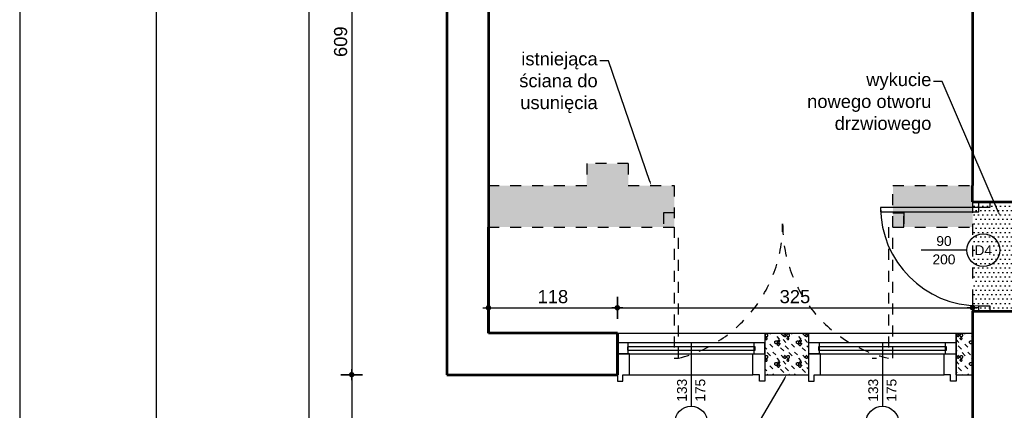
# Model space of a CAD drawing. Header units: millimetres. Extents: x 11979 to 23691, y 12825 to 41978.
# Tile 223 of 256: x 19537 to 20438, y 38072 to 38429. Entities that reach past the tile are written whole.
import ezdxf
from ezdxf import colors
from ezdxf.entities.mleader import LeaderData, LeaderLine
from ezdxf.enums import TextEntityAlignment as Align
from ezdxf.math import Vec2, Vec3

# ---------------------------------------------------------------- set-up
doc = ezdxf.new("R2010")
doc.units = ezdxf.units.MM
doc.linetypes.add('4002', pattern=[2, 1, -1])
for name, color, linetype in [('- niebieska cienka - izolacja', 120, 'Continuous'), ('- niebieska gruba', 161, 'Continuous'), ('-LI-WIDOK', 2, 'Continuous'), ('-RAMKA', 2, 'Continuous'), ('-WYMIAR', 8, 'Continuous'), ('_PROJEKTOWANE', 5, 'Continuous'), ('PROJEKTOWANE', 5, 'Continuous')]:
    doc.layers.add(name, color=color, linetype=linetype)
doc.layers.add('-ŚCIANY DZIAŁOWE', color=3, linetype='Continuous', lineweight=35)
doc.layers.add('-ŚCIANY NOŚNE', color=4, linetype='Continuous', lineweight=53)
doc.layers.add('DO USU', color=7, linetype='Continuous', true_color=0x969696)
doc.layers.add('ISTN. BUD', color=253, linetype='Continuous', true_color=0x828282)
doc.styles.add('ARIAL', font='arial.ttf', dxfattribs={"height": 0.5})
doc.styles.get("Standard").update_dxf_attribs({"font": 'arial.ttf'})
doc.dimstyles.new('CZA-KROPKA-50', dxfattribs={"dimtxt": 12, "dimasz": 1, "dimexe": 2, "dimexo": 25, "dimgap": 4, "dimtad": 1, "dimdec": 1, "dimrnd": 0.5, "dimzin": 9, "dimdsep": 46, "dimtxsty": 'Standard', "dimblk": 'CZA-KROPKA', "dimblk1": 'CZA-KROPKA', "dimblk2": 'CZA-KROPKA', "dimsah": 1, "dimcen": -20, "dimse1": 1, "dimse2": 1, "dimclrd": 8, "dimclre": 8, "dimclrt": 9, "dimadec": 0, "dimazin": 0, "dimtfac": 1, "dimtdec": 1, "dimtmove": 1, "dimatfit": 3, "dimldrblk": 'CZA-KROPKA', "dimfxl": 1, "dimtolj": 1, "dimtzin": 9, "dimarcsym": 0})
pattern_1 = [(0, (8112.473, 14221.135), (2.0240625, 4.048125), [0, -4.048125])]
pattern_2 = [(315, (8112.473, 14221.135), (19.7999996, -4e-15), [3.394112, -24.607316]), (315, (8112.473, 14240.935), (19.7999996, -4e-15), [3.394112, -24.607316]), (315, (8126.073, 14214.135), (19.7999996, -4e-15), [3.959798, -24.04163]), (315, (8126.073, 14233.935), (19.7999996, -4e-15), [3.959798, -24.04163]), (0, (8122.273, 14219.935), (0, 19.8), [0.2, -19.6]), (90, (8122.473, 14219.935), (-19.8, 1e-15), [0.2, -19.6]), (0, (8122.473, 14220.135), (0, 19.8), [0.2, -19.6]), (0, (8122.673, 14220.135), (0, 19.8), [0.2, -19.6]), (0, (8122.873, 14220.135), (0, 19.8), [0.2, -19.6]), (0, (8123.073, 14220.135), (0, 19.8), [0.2, -19.6]), (90, (8123.273, 14219.935), (-19.8, 1e-15), [0.2, -19.6]), (0, (8123.273, 14219.935), (0, 19.8), [0.2, -19.6]), (90, (8123.473, 14219.735), (-19.8, 1e-15), [0.2, -19.6]), (0, (8123.473, 14219.735), (0, 19.8), [0.2, -19.6]), (90, (8123.673, 14219.535), (-19.8, 1e-15), [0.2, -19.6]), (90, (8123.673, 14219.335), (-19.8, 1e-15), [0.2, -19.6]), (90, (8123.673, 14219.135), (-19.8, 1e-15), [0.2, -19.6]), (90, (8123.673, 14218.935), (-19.8, 1e-15), [0.2, -19.6]), (0, (8123.473, 14218.935), (0, 19.8), [0.2, -19.6]), (90, (8123.473, 14218.735), (-19.8, 1e-15), [0.2, -19.6]), (0, (8123.273, 14218.735), (0, 19.8), [0.2, -19.6]), (90, (8123.273, 14218.535), (-19.8, 1e-15), [0.2, -19.6]), (0, (8123.073, 14218.535), (0, 19.8), [0.2, -19.6]), (0, (8122.873, 14218.535), (0, 19.8), [0.2, -19.6]), (0, (8122.673, 14218.535), (0, 19.8), [0.2, -19.6]), (0, (8122.473, 14218.535), (0, 19.8), [0.2, -19.6]), (90, (8122.473, 14218.535), (-19.8, 1e-15), [0.2, -19.6]), (0, (8122.273, 14218.735), (0, 19.8), [0.2, -19.6]), (90, (8122.273, 14218.735), (-19.8, 1e-15), [0.2, -19.6]), (0, (8122.073, 14218.935), (0, 19.8), [0.2, -19.6]), (90, (8122.073, 14218.935), (-19.8, 1e-15), [0.2, -19.6]), (90, (8122.073, 14219.135), (-19.8, 1e-15), [0.2, -19.6]), (90, (8122.073, 14219.335), (-19.8, 1e-15), [0.2, -19.6]), (90, (8122.073, 14219.535), (-19.8, 1e-15), [0.2, -19.6]), (0, (8122.073, 14219.735), (0, 19.8), [0.2, -19.6]), (90, (8122.273, 14219.735), (-19.8, 1e-15), [0.2, -19.6]), (90, (8119.273, 14202.735), (-19.8, 1e-15), [0.2, -19.6]), (0, (8119.073, 14202.735), (0, 19.8), [0.2, -19.6]), (90, (8119.073, 14202.535), (-19.8, 1e-15), [0.2, -19.6]), (90, (8119.073, 14202.335), (-19.8, 1e-15), [0.2, -19.6]), (90, (8119.073, 14202.135), (-19.8, 1e-15), [0.2, -19.6]), (90, (8119.073, 14201.935), (-19.8, 1e-15), [0.2, -19.6]), (0, (8119.073, 14201.935), (0, 19.8), [0.2, -19.6]), (90, (8119.273, 14201.735), (-19.8, 1e-15), [0.2, -19.6]), (0, (8119.273, 14201.735), (0, 19.8), [0.2, -19.6]), (90, (8119.473, 14201.535), (-19.8, 1e-15), [0.2, -19.6]), (0, (8119.473, 14201.535), (0, 19.8), [0.2, -19.6]), (90, (8119.673, 14201.335), (-19.8, 1e-15), [0.2, -19.6]), (0, (8119.673, 14201.335), (0, 19.8), [0.2, -19.6]), (0, (8119.873, 14201.335), (0, 19.8), [0.2, -19.6]), (0, (8120.073, 14201.335), (0, 19.8), [0.2, -19.6]), (0, (8120.273, 14201.335), (0, 19.8), [0.2, -19.6]), (90, (8120.473, 14201.335), (-19.8, 1e-15), [0.2, -19.6]), (0, (8120.473, 14201.535), (0, 19.8), [0.2, -19.6]), (90, (8120.673, 14201.535), (-19.8, 1e-15), [0.2, -19.6]), (0, (8120.673, 14201.735), (0, 19.8), [0.2, -19.6]), (90, (8120.873, 14201.735), (-19.8, 1e-15), [0.2, -19.6]), (0, (8120.873, 14201.935), (0, 19.8), [0.2, -19.6]), (90, (8121.073, 14201.935), (-19.8, 1e-15), [0.2, -19.6]), (90, (8121.073, 14202.135), (-19.8, 1e-15), [0.2, -19.6]), (90, (8121.073, 14202.335), (-19.8, 1e-15), [0.2, -19.6]), (90, (8121.073, 14202.535), (-19.8, 1e-15), [0.2, -19.6]), (0, (8120.873, 14202.735), (0, 19.8), [0.2, -19.6]), (90, (8120.873, 14202.735), (-19.8, 1e-15), [0.2, -19.6]), (0, (8120.673, 14202.935), (0, 19.8), [0.2, -19.6]), (90, (8120.673, 14202.935), (-19.8, 1e-15), [0.2, -19.6]), (0, (8120.473, 14203.135), (0, 19.8), [0.2, -19.6]), (90, (8120.473, 14203.135), (-19.8, 1e-15), [0.2, -19.6]), (0, (8120.273, 14203.335), (0, 19.8), [0.2, -19.6]), (0, (8120.073, 14203.335), (0, 19.8), [0.2, -19.6]), (0, (8119.873, 14203.335), (0, 19.8), [0.2, -19.6]), (0, (8119.673, 14203.335), (0, 19.8), [0.2, -19.6]), (90, (8119.673, 14203.135), (-19.8, 1e-15), [0.2, -19.6]), (0, (8119.473, 14203.135), (0, 19.8), [0.2, -19.6]), (90, (8119.473, 14202.935), (-19.8, 1e-15), [0.2, -19.6]), (0, (8119.273, 14202.935), (0, 19.8), [0.2, -19.6]), (90, (8122.273, 14203.335), (-19.8, 1e-15), [0.2, -19.6]), (0, (8122.273, 14203.535), (0, 19.8), [0.2, -19.6]), (90, (8122.473, 14203.535), (-19.8, 1e-15), [0.2, -19.6]), (0, (8122.473, 14203.735), (0, 19.8), [0.2, -19.6]), (0, (8122.673, 14203.735), (0, 19.8), [0.2, -19.6]), (0, (8122.873, 14203.735), (0, 19.8), [0.2, -19.6]), (0, (8123.073, 14203.735), (0, 19.8), [0.2, -19.6]), (0, (8123.273, 14203.735), (0, 19.8), [0.2, -19.6]), (0, (8123.473, 14203.735), (0, 19.8), [0.2, -19.6]), (90, (8123.673, 14203.535), (-19.8, 1e-15), [0.2, -19.6]), (0, (8123.673, 14203.535), (0, 19.8), [0.2, -19.6]), (90, (8123.873, 14203.335), (-19.8, 1e-15), [0.2, -19.6]), (0, (8123.873, 14203.335), (0, 19.8), [0.2, -19.6]), (90, (8124.073, 14203.135), (-19.8, 1e-15), [0.2, -19.6]), (0, (8124.073, 14203.135), (0, 19.8), [0.2, -19.6]), (90, (8124.273, 14202.935), (-19.8, 1e-15), [0.2, -19.6]), (90, (8124.273, 14202.735), (-19.8, 1e-15), [0.2, -19.6]), (90, (8124.273, 14202.535), (-19.8, 1e-15), [0.2, -19.6]), (90, (8124.273, 14202.335), (-19.8, 1e-15), [0.2, -19.6]), (90, (8124.273, 14202.135), (-19.8, 1e-15), [0.2, -19.6]), (90, (8124.273, 14201.935), (-19.8, 1e-15), [0.2, -19.6]), (0, (8124.073, 14201.935), (0, 19.8), [0.2, -19.6]), (90, (8124.073, 14201.735), (-19.8, 1e-15), [0.2, -19.6]), (0, (8123.873, 14201.735), (0, 19.8), [0.2, -19.6]), (90, (8123.873, 14201.535), (-19.8, 1e-15), [0.2, -19.6]), (0, (8123.673, 14201.535), (0, 19.8), [0.2, -19.6]), (90, (8123.673, 14201.335), (-19.8, 1e-15), [0.2, -19.6]), (0, (8123.473, 14201.335), (0, 19.8), [0.2, -19.6]), (0, (8123.273, 14201.335), (0, 19.8), [0.2, -19.6]), (0, (8123.073, 14201.335), (0, 19.8), [0.2, -19.6]), (0, (8122.873, 14201.335), (0, 19.8), [0.2, -19.6]), (0, (8122.673, 14201.335), (0, 19.8), [0.2, -19.6]), (0, (8122.473, 14201.335), (0, 19.8), [0.2, -19.6]), (90, (8122.473, 14201.335), (-19.8, 1e-15), [0.2, -19.6]), (0, (8122.273, 14201.535), (0, 19.8), [0.2, -19.6]), (90, (8122.273, 14201.535), (-19.8, 1e-15), [0.2, -19.6]), (0, (8122.073, 14201.735), (0, 19.8), [0.2, -19.6]), (90, (8122.073, 14201.735), (-19.8, 1e-15), [0.2, -19.6]), (0, (8121.873, 14201.935), (0, 19.8), [0.2, -19.6]), (90, (8121.873, 14201.935), (-19.8, 1e-15), [0.2, -19.6]), (90, (8121.873, 14202.135), (-19.8, 1e-15), [0.2, -19.6]), (90, (8121.873, 14202.335), (-19.8, 1e-15), [0.2, -19.6]), (90, (8121.873, 14202.535), (-19.8, 1e-15), [0.2, -19.6]), (90, (8121.873, 14202.735), (-19.8, 1e-15), [0.2, -19.6]), (90, (8121.873, 14202.935), (-19.8, 1e-15), [0.2, -19.6]), (0, (8121.873, 14203.135), (0, 19.8), [0.2, -19.6]), (90, (8122.073, 14203.135), (-19.8, 1e-15), [0.2, -19.6]), (0, (8122.073, 14203.335), (0, 19.8), [0.2, -19.6]), (0, (8114.073, 14217.935), (0, 19.8), [0.2, -19.6]), (90, (8114.273, 14217.935), (-19.8, 1e-15), [0.2, -19.6]), (0, (8114.273, 14218.135), (0, 19.8), [0.2, -19.6]), (0, (8114.473, 14218.135), (0, 19.8), [0.2, -19.6]), (0, (8114.673, 14218.135), (0, 19.8), [0.2, -19.6]), (0, (8114.873, 14218.135), (0, 19.8), [0.2, -19.6]), (90, (8115.073, 14217.935), (-19.8, 1e-15), [0.2, -19.6]), (0, (8115.073, 14217.935), (0, 19.8), [0.2, -19.6]), (90, (8115.273, 14217.735), (-19.8, 1e-15), [0.2, -19.6]), (0, (8115.273, 14217.735), (0, 19.8), [0.2, -19.6]), (90, (8115.473, 14217.535), (-19.8, 1e-15), [0.2, -19.6]), (90, (8115.473, 14217.335), (-19.8, 1e-15), [0.2, -19.6]), (90, (8115.473, 14217.135), (-19.8, 1e-15), [0.2, -19.6]), (90, (8115.473, 14216.935), (-19.8, 1e-15), [0.2, -19.6]), (0, (8115.273, 14216.935), (0, 19.8), [0.2, -19.6]), (90, (8115.273, 14216.735), (-19.8, 1e-15), [0.2, -19.6]), (0, (8115.073, 14216.735), (0, 19.8), [0.2, -19.6]), (90, (8115.073, 14216.535), (-19.8, 1e-15), [0.2, -19.6]), (0, (8114.873, 14216.535), (0, 19.8), [0.2, -19.6]), (0, (8114.673, 14216.535), (0, 19.8), [0.2, -19.6]), (0, (8114.473, 14216.535), (0, 19.8), [0.2, -19.6]), (0, (8114.273, 14216.535), (0, 19.8), [0.2, -19.6]), (90, (8114.273, 14216.535), (-19.8, 1e-15), [0.2, -19.6]), (0, (8114.073, 14216.735), (0, 19.8), [0.2, -19.6]), (90, (8114.073, 14216.735), (-19.8, 1e-15), [0.2, -19.6]), (0, (8113.873, 14216.935), (0, 19.8), [0.2, -19.6]), (90, (8113.873, 14216.935), (-19.8, 1e-15), [0.2, -19.6]), (90, (8113.873, 14217.135), (-19.8, 1e-15), [0.2, -19.6]), (90, (8113.873, 14217.335), (-19.8, 1e-15), [0.2, -19.6]), (90, (8113.873, 14217.535), (-19.8, 1e-15), [0.2, -19.6]), (0, (8113.873, 14217.735), (0, 19.8), [0.2, -19.6]), (90, (8114.073, 14217.735), (-19.8, 1e-15), [0.2, -19.6]), (90, (8111.073, 14216.735), (-19.8, 1e-15), [0.2, -19.6]), (0, (8111.073, 14216.935), (0, 19.8), [0.2, -19.6]), (90, (8111.273, 14216.935), (-19.8, 1e-15), [0.2, -19.6]), (0, (8111.273, 14217.135), (0, 19.8), [0.2, -19.6]), (0, (8111.473, 14217.135), (0, 19.8), [0.2, -19.6]), (0, (8111.673, 14217.135), (0, 19.8), [0.2, -19.6]), (0, (8111.873, 14217.135), (0, 19.8), [0.2, -19.6]), (0, (8112.073, 14217.135), (0, 19.8), [0.2, -19.6]), (0, (8112.273, 14217.135), (0, 19.8), [0.2, -19.6]), (90, (8112.473, 14216.935), (-19.8, 1e-15), [0.2, -19.6]), (0, (8112.473, 14216.935), (0, 19.8), [0.2, -19.6]), (90, (8112.673, 14216.735), (-19.8, 1e-15), [0.2, -19.6]), (0, (8112.673, 14216.735), (0, 19.8), [0.2, -19.6]), (90, (8112.873, 14216.535), (-19.8, 1e-15), [0.2, -19.6]), (0, (8112.873, 14216.535), (0, 19.8), [0.2, -19.6]), (90, (8113.073, 14216.335), (-19.8, 1e-15), [0.2, -19.6]), (90, (8113.073, 14216.135), (-19.8, 1e-15), [0.2, -19.6]), (90, (8113.073, 14215.935), (-19.8, 1e-15), [0.2, -19.6]), (90, (8113.073, 14215.735), (-19.8, 1e-15), [0.2, -19.6]), (90, (8113.073, 14215.535), (-19.8, 1e-15), [0.2, -19.6]), (90, (8113.073, 14215.335), (-19.8, 1e-15), [0.2, -19.6]), (0, (8112.873, 14215.335), (0, 19.8), [0.2, -19.6]), (90, (8112.873, 14215.135), (-19.8, 1e-15), [0.2, -19.6]), (0, (8112.673, 14215.135), (0, 19.8), [0.2, -19.6]), (90, (8112.673, 14214.935), (-19.8, 1e-15), [0.2, -19.6]), (0, (8112.473, 14214.935), (0, 19.8), [0.2, -19.6]), (90, (8112.473, 14214.735), (-19.8, 1e-15), [0.2, -19.6]), (0, (8112.273, 14214.735), (0, 19.8), [0.2, -19.6]), (0, (8112.073, 14214.735), (0, 19.8), [0.2, -19.6]), (0, (8111.873, 14214.735), (0, 19.8), [0.2, -19.6]), (0, (8111.673, 14214.735), (0, 19.8), [0.2, -19.6]), (0, (8111.473, 14214.735), (0, 19.8), [0.2, -19.6]), (0, (8111.273, 14214.735), (0, 19.8), [0.2, -19.6]), (90, (8111.273, 14214.735), (-19.8, 1e-15), [0.2, -19.6]), (0, (8111.073, 14214.935), (0, 19.8), [0.2, -19.6]), (90, (8111.073, 14214.935), (-19.8, 1e-15), [0.2, -19.6]), (0, (8110.873, 14215.135), (0, 19.8), [0.2, -19.6]), (90, (8110.873, 14215.135), (-19.8, 1e-15), [0.2, -19.6]), (0, (8110.673, 14215.335), (0, 19.8), [0.2, -19.6]), (90, (8110.673, 14215.335), (-19.8, 1e-15), [0.2, -19.6]), (90, (8110.673, 14215.535), (-19.8, 1e-15), [0.2, -19.6]), (90, (8110.673, 14215.735), (-19.8, 1e-15), [0.2, -19.6]), (90, (8110.673, 14215.935), (-19.8, 1e-15), [0.2, -19.6]), (90, (8110.673, 14216.135), (-19.8, 1e-15), [0.2, -19.6]), (90, (8110.673, 14216.335), (-19.8, 1e-15), [0.2, -19.6]), (0, (8110.673, 14216.535), (0, 19.8), [0.2, -19.6]), (90, (8110.873, 14216.535), (-19.8, 1e-15), [0.2, -19.6]), (0, (8110.873, 14216.735), (0, 19.8), [0.2, -19.6]), (90, (8113.273, 14214.335), (-19.8, 1e-15), [0.2, -19.6]), (0, (8113.073, 14214.335), (0, 19.8), [0.2, -19.6]), (90, (8113.073, 14214.135), (-19.8, 1e-15), [0.2, -19.6]), (90, (8113.073, 14213.935), (-19.8, 1e-15), [0.2, -19.6]), (90, (8113.073, 14213.735), (-19.8, 1e-15), [0.2, -19.6]), (90, (8113.073, 14213.535), (-19.8, 1e-15), [0.2, -19.6]), (0, (8113.073, 14213.535), (0, 19.8), [0.2, -19.6]), (90, (8113.273, 14213.335), (-19.8, 1e-15), [0.2, -19.6]), (0, (8113.273, 14213.335), (0, 19.8), [0.2, -19.6]), (90, (8113.473, 14213.135), (-19.8, 1e-15), [0.2, -19.6]), (0, (8113.473, 14213.135), (0, 19.8), [0.2, -19.6]), (90, (8113.673, 14212.935), (-19.8, 1e-15), [0.2, -19.6]), (0, (8113.673, 14212.935), (0, 19.8), [0.2, -19.6]), (0, (8113.873, 14212.935), (0, 19.8), [0.2, -19.6]), (0, (8114.073, 14212.935), (0, 19.8), [0.2, -19.6]), (0, (8114.273, 14212.935), (0, 19.8), [0.2, -19.6]), (90, (8114.473, 14212.935), (-19.8, 1e-15), [0.2, -19.6]), (0, (8114.473, 14213.135), (0, 19.8), [0.2, -19.6]), (90, (8114.673, 14213.135), (-19.8, 1e-15), [0.2, -19.6]), (0, (8114.673, 14213.335), (0, 19.8), [0.2, -19.6]), (90, (8114.873, 14213.335), (-19.8, 1e-15), [0.2, -19.6]), (0, (8114.873, 14213.535), (0, 19.8), [0.2, -19.6]), (90, (8115.073, 14213.535), (-19.8, 1e-15), [0.2, -19.6]), (90, (8115.073, 14213.735), (-19.8, 1e-15), [0.2, -19.6]), (90, (8115.073, 14213.935), (-19.8, 1e-15), [0.2, -19.6]), (90, (8115.073, 14214.135), (-19.8, 1e-15), [0.2, -19.6]), (0, (8114.873, 14214.335), (0, 19.8), [0.2, -19.6]), (90, (8114.873, 14214.335), (-19.8, 1e-15), [0.2, -19.6]), (0, (8114.673, 14214.535), (0, 19.8), [0.2, -19.6]), (90, (8114.673, 14214.535), (-19.8, 1e-15), [0.2, -19.6]), (0, (8114.473, 14214.735), (0, 19.8), [0.2, -19.6]), (90, (8114.473, 14214.735), (-19.8, 1e-15), [0.2, -19.6]), (0, (8114.273, 14214.935), (0, 19.8), [0.2, -19.6]), (0, (8114.073, 14214.935), (0, 19.8), [0.2, -19.6]), (0, (8113.873, 14214.935), (0, 19.8), [0.2, -19.6]), (0, (8113.673, 14214.935), (0, 19.8), [0.2, -19.6]), (90, (8113.673, 14214.735), (-19.8, 1e-15), [0.2, -19.6]), (0, (8113.473, 14214.735), (0, 19.8), [0.2, -19.6]), (90, (8113.473, 14214.535), (-19.8, 1e-15), [0.2, -19.6]), (0, (8113.273, 14214.535), (0, 19.8), [0.2, -19.6]), (315, (8123.673, 14206.535), (19.7999996, -4e-15), [4.24264, -23.758788]), (315, (8123.673, 14226.335), (19.7999996, -4e-15), [4.24264, -23.758788]), (315, (8119.673, 14204.135), (19.7999996, -4e-15), [3.959798, -24.04163]), (315, (8119.673, 14223.935), (19.7999996, -4e-15), [3.959798, -24.04163]), (315, (8116.073, 14210.935), (19.7999996, -4e-15), [4.24264, -23.758788]), (315, (8116.073, 14230.735), (19.7999996, -4e-15), [4.24264, -23.758788]), (315, (8113.473, 14216.735), (19.7999996, -4e-15), [3.676956, -24.324474]), (315, (8113.473, 14236.535), (19.7999996, -4e-15), [3.676956, -24.324474]), (315, (8120.273, 14212.535), (19.7999996, -4e-15), [4.24264, -23.758788]), (315, (8120.273, 14232.335), (19.7999996, -4e-15), [4.24264, -23.758788]), (315, (8118.273, 14218.335), (19.7999996, -4e-15), [3.676956, -24.324474]), (315, (8118.273, 14238.135), (19.7999996, -4e-15), [3.676956, -24.324474]), (315, (8116.473, 14203.935), (19.7999996, -4e-15), [3.676956, -24.324474]), (315, (8116.473, 14223.735), (19.7999996, -4e-15), [3.676956, -24.324474]), (315, (8109.073, 14206.935), (19.7999996, -4e-15), [3.676956, -24.324474]), (315, (8109.073, 14226.735), (19.7999996, -4e-15), [3.676956, -24.324474])]

# ---------------------------------------------------------------- blocks, each defined once
blk = doc.blocks.new('CZA-KROPKA')
at = {"layer": '-WYMIAR', "linetype": 'ByBlock'}
for p, q in [((0, 10), (0, -10)), ((5, 0), (-5, 0))]:
    blk.add_line(p, q, dxfattribs=at)
at = {"layer": '-WYMIAR', "linetype": 'ByBlock', "const_width": 2.5}
blk.add_lwpolyline([(-1.25, 0, 1), (1.25, 0, 1)], format="xyb", close=True, dxfattribs=at)
blk = doc.blocks.new('*D1446')
at = {"layer": '-LI-WIDOK', "color": 8, "lineweight": -2}
blk.add_line((19841.18, 38712.65), (19841.18, 38105.65), dxfattribs=at)
at = {"layer": 'Defpoints', "color": 0}
for p in [(19928.27, 38713.65), (19841.18, 38104.65), (19928.27, 38104.65)]:
    blk.add_point(p, dxfattribs=at)
at = {"layer": '-LI-WIDOK', "color": 8, "lineweight": -2}
for p, rotation in [((19841.18, 38713.65), 90), ((19841.18, 38104.65), 270)]:
    blk.add_blockref('CZA-KROPKA', p, dxfattribs=dict(at, rotation=rotation))
at = {"layer": '-LI-WIDOK', "color": 9, "insert": (19831.06, 38409.15), "char_height": 12, "attachment_point": 5, "rotation": 90}
blk.add_mtext('\\A1;609', dxfattribs=at)
blk = doc.blocks.new('*D1447')
at = {"layer": '-LI-WIDOK', "color": 8, "lineweight": -2}
blk.add_line((19841.18, 38103.65), (19841.18, 37781.65), dxfattribs=at)
at = {"layer": 'Defpoints', "color": 0}
for p in [(19928.27, 38104.65), (19841.18, 37780.65), (20409.27, 37780.65)]:
    blk.add_point(p, dxfattribs=at)
at = {"layer": '-LI-WIDOK', "color": 8, "lineweight": -2}
for p, rotation in [((19841.18, 38104.65), 90), ((19841.18, 37780.65), 270)]:
    blk.add_blockref('CZA-KROPKA', p, dxfattribs=dict(at, rotation=rotation))
at = {"layer": '-LI-WIDOK', "color": 9, "insert": (19831.05, 37942.65), "char_height": 12, "attachment_point": 5, "rotation": 90}
blk.add_mtext('\\A1;324', dxfattribs=at)
blk = doc.blocks.new('*D1448')
at = {"layer": '-LI-WIDOK', "color": 8, "lineweight": -2}
blk.add_line((19802.02, 39201.65), (19802.02, 37781.65), dxfattribs=at)
at = {"layer": 'Defpoints', "color": 0}
for p in [(19928.27, 39202.65), (19802.02, 37780.65), (20409.27, 37780.65)]:
    blk.add_point(p, dxfattribs=at)
at = {"layer": '-LI-WIDOK', "color": 8, "lineweight": -2}
for p, rotation in [((19802.02, 39202.65), 90), ((19802.02, 37780.65), 270)]:
    blk.add_blockref('CZA-KROPKA', p, dxfattribs=dict(at, rotation=rotation))
at = {"layer": '-LI-WIDOK', "color": 9, "insert": (19791.99, 38491.65), "char_height": 12, "attachment_point": 5, "rotation": 90}
blk.add_mtext('\\A1;1422', dxfattribs=at)
blk = doc.blocks.new('*D1449')
at = {"layer": '-LI-WIDOK', "color": 8, "lineweight": -2}
for p, q in [((20395.27, 37663.7), (20408.27, 37663.7)), ((20409.68, 37637.32), (20401.77, 37663.7)), ((20433.83, 37637.32), (20409.68, 37637.32))]:
    blk.add_line(p, q, dxfattribs=at)
at = {"layer": 'Defpoints', "color": 0}
for p in [(20394.27, 38104.65), (20409.27, 38054.69), (20409.27, 37663.7)]:
    blk.add_point(p, dxfattribs=at)
at = {"layer": '-LI-WIDOK', "color": 8, "lineweight": -2, "rotation": 180}
blk.add_blockref('CZA-KROPKA', (20394.27, 37663.7), dxfattribs=at)
at = {"layer": '-LI-WIDOK', "color": 8, "lineweight": -2}
blk.add_blockref('CZA-KROPKA', (20409.27, 37663.7), dxfattribs=at)
at = {"layer": '-LI-WIDOK', "color": 9, "insert": (20421.76, 37647.45), "char_height": 12, "attachment_point": 5}
blk.add_mtext('\\A1;15', dxfattribs=at)
blk = doc.blocks.new('*D1580')
at = {"layer": '_PROJEKTOWANE', "color": 8, "lineweight": -2}
blk.add_line((19967.27, 38165.83), (20083.27, 38165.83), dxfattribs=at)
at = {"layer": 'Defpoints', "color": 0}
for p in [(20084.27, 38165.83), (19966.27, 38142.65), (20084.27, 38142.65)]:
    blk.add_point(p, dxfattribs=at)
at = {"layer": '_PROJEKTOWANE', "color": 8, "lineweight": -2, "rotation": 180}
blk.add_blockref('CZA-KROPKA', (19966.27, 38165.83), dxfattribs=at)
at = {"layer": '_PROJEKTOWANE', "color": 8, "lineweight": -2}
blk.add_blockref('CZA-KROPKA', (20084.27, 38165.83), dxfattribs=at)
at = {"layer": '_PROJEKTOWANE', "color": 9, "insert": (20025.27, 38175.96), "char_height": 12, "attachment_point": 5}
blk.add_mtext('\\A1;118', dxfattribs=at)
blk = doc.blocks.new('*D1581')
at = {"layer": '_PROJEKTOWANE', "color": 8, "lineweight": -2}
blk.add_line((20085.27, 38165.83), (20408.27, 38165.83), dxfattribs=at)
at = {"layer": 'Defpoints', "color": 0}
for p in [(20409.27, 38165.83), (20084.27, 38142.65), (20409.27, 38142.65)]:
    blk.add_point(p, dxfattribs=at)
at = {"layer": '_PROJEKTOWANE', "color": 8, "lineweight": -2, "rotation": 180}
blk.add_blockref('CZA-KROPKA', (20084.27, 38165.83), dxfattribs=at)
at = {"layer": '_PROJEKTOWANE', "color": 8, "lineweight": -2}
blk.add_blockref('CZA-KROPKA', (20409.27, 38165.83), dxfattribs=at)
at = {"layer": '_PROJEKTOWANE', "color": 9, "insert": (20246.77, 38175.96), "char_height": 12, "attachment_point": 5}
blk.add_mtext('\\A1;325', dxfattribs=at)
blk = doc.blocks.new('RAMAMAMA')
at = {"layer": '-RAMKA', "color": 8}
blk.add_line((11414.16, 27756.74), (11414.16, 25656.74), dxfattribs=at)
at = {"layer": '-RAMKA', "color": 2}
blk.add_line((11539.16, 27731.74), (11539.16, 25681.74), dxfattribs=at)
blk = doc.blocks.new('*D1675')
at = {"layer": '_PROJEKTOWANE', "color": 8, "lineweight": -2}
blk.add_line((20218.27, 37663.7), (20085.27, 37663.7), dxfattribs=at)
at = {"layer": 'Defpoints', "color": 0}
for p in [(20084.27, 38104.65), (20219.27, 38104.65), (20084.27, 37663.7)]:
    blk.add_point(p, dxfattribs=at)
at = {"layer": '_PROJEKTOWANE', "color": 8, "lineweight": -2, "rotation": 180}
blk.add_blockref('CZA-KROPKA', (20084.27, 37663.7), dxfattribs=at)
at = {"layer": '_PROJEKTOWANE', "color": 8, "lineweight": -2}
blk.add_blockref('CZA-KROPKA', (20219.27, 37663.7), dxfattribs=at)
at = {"layer": '_PROJEKTOWANE', "color": 9, "insert": (20151.77, 37673.83), "char_height": 12, "attachment_point": 5}
blk.add_mtext('\\A1;135', dxfattribs=at)
blk = doc.blocks.new('*D1676')
at = {"layer": '_PROJEKTOWANE', "color": 8, "lineweight": -2}
blk.add_line((20083.27, 37663.7), (19929.27, 37663.7), dxfattribs=at)
at = {"layer": 'Defpoints', "color": 0}
for p in [(19928.27, 38104.65), (20084.27, 38104.65), (19928.27, 37663.7)]:
    blk.add_point(p, dxfattribs=at)
at = {"layer": '_PROJEKTOWANE', "color": 8, "lineweight": -2, "rotation": 180}
blk.add_blockref('CZA-KROPKA', (19928.27, 37663.7), dxfattribs=at)
at = {"layer": '_PROJEKTOWANE', "color": 8, "lineweight": -2}
blk.add_blockref('CZA-KROPKA', (20084.27, 37663.7), dxfattribs=at)
at = {"layer": '_PROJEKTOWANE', "color": 9, "insert": (20006.27, 37673.83), "char_height": 12, "attachment_point": 5}
blk.add_mtext('\\A1;156', dxfattribs=at)
blk = doc.blocks.new('*D1745')
at = {"layer": '_PROJEKTOWANE', "color": 8, "lineweight": -2}
blk.add_line((20393.27, 37663.7), (20260.27, 37663.7), dxfattribs=at)
at = {"layer": 'Defpoints', "color": 0}
for p in [(20259.27, 38104.65), (20394.27, 38104.65), (20259.27, 37663.7)]:
    blk.add_point(p, dxfattribs=at)
at = {"layer": '_PROJEKTOWANE', "color": 8, "lineweight": -2, "rotation": 180}
blk.add_blockref('CZA-KROPKA', (20259.27, 37663.7), dxfattribs=at)
at = {"layer": '_PROJEKTOWANE', "color": 8, "lineweight": -2}
blk.add_blockref('CZA-KROPKA', (20394.27, 37663.7), dxfattribs=at)
at = {"layer": '_PROJEKTOWANE', "color": 9, "insert": (20326.77, 37673.83), "char_height": 12, "attachment_point": 5}
blk.add_mtext('\\A1;135', dxfattribs=at)
blk = doc.blocks.new('*D1746')
at = {"layer": '_PROJEKTOWANE', "color": 8, "lineweight": -2}
blk.add_line((20258.27, 37663.7), (20220.27, 37663.7), dxfattribs=at)
at = {"layer": 'Defpoints', "color": 0}
for p in [(20219.27, 38104.65), (20259.27, 38104.65), (20219.27, 37663.7)]:
    blk.add_point(p, dxfattribs=at)
at = {"layer": '_PROJEKTOWANE', "color": 8, "lineweight": -2, "rotation": 180}
blk.add_blockref('CZA-KROPKA', (20219.27, 37663.7), dxfattribs=at)
at = {"layer": '_PROJEKTOWANE', "color": 8, "lineweight": -2}
blk.add_blockref('CZA-KROPKA', (20259.27, 37663.7), dxfattribs=at)
at = {"layer": '_PROJEKTOWANE', "color": 9, "insert": (20239.27, 37673.83), "char_height": 12, "attachment_point": 5}
blk.add_mtext('\\A1;40', dxfattribs=at)

msp = doc.modelspace()

# ---------------------------------------------------------------- hatches: boundary and pattern name
at = {"layer": '- niebieska cienka - izolacja'}
h = msp.add_hatch(dxfattribs=at)
h.set_pattern_fill('ANSI31', color=5, scale=10)
h.set_pattern_definition(pattern_2)
h.paths.add_polyline_path([(20219.27, 38142.65), (20259.27, 38142.65), (20259.27, 38133.65), (20259.27, 38123.65), (20259.27, 38104.65), (20219.27, 38104.65), (20219.27, 38123.65), (20219.27, 38133.65), (20219.27, 38142.65)])
h = msp.add_hatch(dxfattribs=at)
h.set_pattern_fill('ANSI31', color=5, scale=10)
h.set_pattern_definition(pattern_2)
h.paths.add_polyline_path([(20394.27, 38123.65), (20394.27, 38104.65), (20409.27, 38104.65), (20409.27, 38142.65), (20394.27, 38142.65), (20394.27, 38133.65)])
at = {"layer": 'ISTN. BUD'}
h = msp.add_hatch(dxfattribs=at)
h.set_pattern_fill('DOTS', color=256, scale=2.55)
h.set_pattern_definition(pattern_1)
h.paths.add_polyline_path([(19966.27, 38239.65), (19966.27, 38277.65), (20056.27, 38277.65), (20056.27, 38297.65), (20094.27, 38297.65), (20094.27, 38277.65), (20136.36, 38277.65), (20136.36, 38252.65), (20126.36, 38252.65), (20126.36, 38239.65), (19966.27, 38239.65)])
h.paths.add_polyline_path([(20336.36, 38252.65), (20336.36, 38277.65), (20409.27, 38277.65), (20409.27, 38239.65), (20346.36, 38239.65), (20346.36, 38252.65), (20336.36, 38252.65)])
h.paths.add_polyline_path([(20136.36, 38239.65), (20136.36, 38252.65), (20126.36, 38252.65), (20126.36, 38239.65)])
h.paths.add_polyline_path([(20336.36, 38239.65), (20336.36, 38252.65), (20346.36, 38252.65), (20346.36, 38239.65), (20336.36, 38239.65)])
h = msp.add_hatch(dxfattribs=at)
h.set_pattern_fill('DOTS', color=256, scale=2.55)
h.set_pattern_definition(pattern_1)
h.paths.add_polyline_path([(20409.27, 38162.65), (20409.27, 38262.65), (20447.27, 38262.65), (20447.27, 38162.65)])

# ---------------------------------------------------------------- linework, layer by layer
at = {"layer": '- niebieska gruba'}
for p, q in [((20219.27, 38142.65), (20259.27, 38142.65)), ((20219.27, 38142.65), (20219.27, 38104.65)), ((20259.27, 38142.65), (20259.27, 38104.65)), ((20259.27, 38142.65), (20259.27, 38104.65)), ((20394.27, 38142.65), (20394.27, 38104.65)), ((20394.27, 38104.65), (20394.27, 38142.65)), ((20394.27, 38142.65), (20394.27, 38104.65)), ((20394.27, 38142.65), (20409.27, 38142.65)), ((20219.27, 38123.65), (20219.27, 38126.65)), ((20219.27, 38104.65), (20259.27, 38104.65)), ((20394.27, 38104.65), (20409.27, 38104.65))]:
    msp.add_line(p, q, dxfattribs=at)
at = {"layer": '-ŚCIANY DZIAŁOWE'}
msp.add_line((20095.27, 38123.65), (20084.27, 38123.65), dxfattribs=at)
at = {"layer": '-ŚCIANY NOŚNE'}
for p, q in [((20409.27, 38850.65), (20409.27, 38277.65)), ((19928.27, 38713.65), (19928.27, 38104.65)), ((19966.27, 38627.65), (19966.27, 38277.65)), ((19966.27, 38277.65), (19966.27, 38239.65)), ((20409.27, 38262.65), (20409.27, 38277.65)), ((20409.27, 38262.65), (20447.27, 38262.65)), ((19966.27, 38239.65), (19966.27, 38142.65)), ((19966.27, 38142.65), (19966.27, 38239.65)), ((20409.27, 38162.65), (20409.27, 37780.65)), ((20409.27, 38162.65), (20447.27, 38162.65)), ((20084.27, 38142.65), (19966.27, 38142.65)), ((20084.27, 38104.65), (20084.27, 38142.65)), ((20084.27, 38142.65), (20084.27, 38104.65)), ((20084.27, 38142.65), (20084.27, 38104.65)), ((19928.27, 38104.65), (19966.27, 38104.65)), ((19966.27, 38104.65), (20084.27, 38104.65))]:
    msp.add_line(p, q, dxfattribs=at)
at = {"layer": 'DO USU', "linetype": '4002', "ltscale": 10}
for p, q in [((20056.27, 38297.65), (20056.27, 38277.65)), ((20094.27, 38297.65), (20056.27, 38297.65)), ((20094.27, 38297.65), (20094.27, 38277.65)), ((19966.27, 38277.65), (20056.27, 38277.65)), ((20094.27, 38277.65), (20136.36, 38277.65)), ((20136.36, 38277.65), (20136.36, 38239.65)), ((20336.36, 38277.65), (20409.27, 38277.65)), ((20336.36, 38239.65), (20336.36, 38277.65)), ((20409.27, 38262.65), (20409.27, 38162.65)), ((20136.36, 38252.65), (20126.36, 38252.65)), ((20126.36, 38252.65), (20126.36, 38239.65)), ((20136.36, 38252.65), (20126.36, 38252.65)), ((20126.36, 38252.65), (20126.36, 38239.65)), ((20336.36, 38252.65), (20346.36, 38252.65)), ((20346.36, 38252.65), (20336.36, 38252.65)), ((20346.36, 38252.65), (20346.36, 38239.65)), ((20346.36, 38239.65), (20346.36, 38252.65)), ((19966.27, 38239.65), (20136.36, 38239.65)), ((20136.36, 38239.65), (20136.36, 38119.65)), ((20140.36, 38119.65), (20140.36, 38239.65)), ((20332.36, 38239.65), (20332.36, 38119.65)), ((20336.36, 38239.65), (20346.36, 38239.65)), ((20336.36, 38119.65), (20336.36, 38239.65)), ((20336.36, 38239.65), (20409.27, 38239.65)), ((20136.36, 38119.65), (20140.36, 38119.65)), ((20317.36, 38119.65), (20321.36, 38119.65))]:
    msp.add_line(p, q, dxfattribs=at)
for centre, radius, start, end in [((20109.33, 38242.04), 126.2, 284.23354, 0.19696), ((20360.83, 38241.67), 125.3, 179.63068, 256.8686)]:
    msp.add_arc(centre, radius, start, end, dxfattribs=at)
at = {"layer": 'PROJEKTOWANE'}
for p, q in [((20404.13, 38218.47), (20362.13, 38218.47)), ((20084.27, 38142.65), (20219.27, 38142.65)), ((20259.27, 38142.65), (20394.27, 38142.65)), ((20151.77, 38133.65), (20151.77, 38075.79)), ((20326.77, 38133.65), (20326.77, 38075.79)), ((20084.27, 38123.65), (20219.27, 38123.65)), ((20095.27, 38104.65), (20095.27, 38123.65)), ((20208.27, 38104.65), (20208.27, 38123.65)), ((20208.27, 38123.65), (20219.27, 38123.65)), ((20270.27, 38123.65), (20259.27, 38123.65)), ((20259.27, 38123.65), (20394.27, 38123.65)), ((20270.27, 38104.65), (20270.27, 38123.65)), ((20383.27, 38104.65), (20383.27, 38123.65)), ((20383.27, 38123.65), (20394.27, 38123.65)), ((20084.27, 38104.65), (20084.27, 38098.65)), ((20089.27, 38098.65), (20089.27, 38104.65)), ((20089.27, 38104.65), (20095.27, 38104.65)), ((20095.27, 38104.65), (20208.27, 38104.65)), ((20214.27, 38104.65), (20208.27, 38104.65)), ((20214.27, 38098.65), (20214.27, 38104.65)), ((20219.27, 38104.65), (20219.27, 38098.65)), ((20259.27, 38104.65), (20259.27, 38098.65)), ((20264.27, 38098.65), (20264.27, 38104.65)), ((20264.27, 38104.65), (20270.27, 38104.65)), ((20270.27, 38104.65), (20383.27, 38104.65)), ((20389.27, 38104.65), (20383.27, 38104.65)), ((20389.27, 38098.65), (20389.27, 38104.65)), ((20394.27, 38104.65), (20394.27, 38098.65)), ((20084.27, 38098.65), (20089.27, 38098.65)), ((20219.27, 38098.65), (20214.27, 38098.65)), ((20259.27, 38098.65), (20264.27, 38098.65)), ((20394.27, 38098.65), (20389.27, 38098.65))]:
    msp.add_line(p, q, dxfattribs=at)
for points in [[(20415.14, 38253.65), (20415.14, 38257.65), (20325.14, 38257.65), (20325.14, 38253.65)], [(20425.14, 38262.65), (20425.14, 38257.65), (20415.14, 38257.65), (20415.14, 38262.65)], [(20425.14, 38167.65), (20425.14, 38162.65), (20415.14, 38162.65), (20415.14, 38167.65)], [(20084.27, 38123.65), (20094.27, 38123.65), (20094.27, 38133.65), (20084.27, 38133.65)], [(20084.27, 38123.65), (20219.27, 38123.65), (20219.27, 38133.65), (20084.27, 38133.65)], [(20093.43, 38130.15), (20093.43, 38127.15), (20210.43, 38127.15), (20210.43, 38130.15)], [(20209.27, 38123.65), (20219.27, 38123.65), (20219.27, 38133.65), (20209.27, 38133.65)], [(20259.27, 38123.65), (20269.27, 38123.65), (20269.27, 38133.65), (20259.27, 38133.65)], [(20259.27, 38123.65), (20394.27, 38123.65), (20394.27, 38133.65), (20259.27, 38133.65)], [(20268.43, 38130.15), (20268.43, 38127.15), (20385.43, 38127.15), (20385.43, 38130.15)], [(20384.27, 38123.65), (20394.27, 38123.65), (20394.27, 38133.65), (20384.27, 38133.65)]]:
    msp.add_lwpolyline(points, close=True, dxfattribs=at)
for centre in [(20419.13, 38218.47), (20151.77, 38060.79), (20326.77, 38060.79)]:
    msp.add_circle(centre, 15, dxfattribs=at)
msp.add_arc((20415.14, 38257.65), 90, 180, 270, dxfattribs=at)

# ---------------------------------------------------------------- block references
at = {"layer": '_PROJEKTOWANE'}
msp.add_blockref('RAMAMAMA', (8123.22, 11849.06), dxfattribs=at)

# ---------------------------------------------------------------- texts
at = {"layer": 'PROJEKTOWANE', "style": 'ARIAL'}
for s, p in [('90', (20383.13, 38226.87)), ('D4', (20419.13, 38218.47)), ('200', (20383.13, 38210.09))]:
    msp.add_text(s, height=9, dxfattribs=at).set_placement(p, align=Align.MIDDLE_CENTER)
for s, p in [('133', (20143.37, 38090.39)), ('175', (20160.15, 38090.39)), ('133', (20318.37, 38090.39)), ('175', (20335.15, 38090.39))]:
    msp.add_text(s, height=9, rotation=90, dxfattribs=at).set_placement(p, align=Align.MIDDLE_CENTER)

# ---------------------------------------------------------------- dimensions: what is measured, and where the dimension line sits
at = {"layer": '-LI-WIDOK'}
for base, p1, p2, picture, middle in [((19802.02, 37780.65), (19928.27, 39202.65), (20409.27, 37780.65), '*D1448', (19791.99, 38491.65)), ((19841.18, 38104.65), (19928.27, 38713.65), (19928.27, 38104.65), '*D1446', (19831.06, 38409.15)), ((19841.18, 37780.65), (19928.27, 38104.65), (20409.27, 37780.65), '*D1447', (19831.05, 37942.65))]:
    dim = msp.add_linear_dim(base=base, p1=p1, p2=p2, angle=90, dimstyle='CZA-KROPKA-50', override={"dimfxl": 0, "dimfxlon": 1}, dxfattribs=at)
    dim.commit()
    dim.dimension.update_dxf_attribs({"geometry": picture, "text_midpoint": middle})
dim = msp.add_linear_dim(base=(20409.27, 37663.7), p1=(20394.27, 38104.65), p2=(20409.27, 38054.69), dimstyle='CZA-KROPKA-50', override={"dimfxl": 0, "dimfxlon": 1}, dxfattribs=at)
dim.commit()
dim.dimension.update_dxf_attribs({"geometry": '*D1449', "text_midpoint": (20413.68, 37647.45)})
at = {"layer": '_PROJEKTOWANE'}
for base, p1, p2, picture, middle in [((20084.27, 38165.83), (19966.27, 38142.65), (20084.27, 38142.65), '*D1580', (20025.27, 38175.96)), ((20409.27, 38165.83), (20084.27, 38142.65), (20409.27, 38142.65), '*D1581', (20246.77, 38175.96)), ((19928.27, 37663.7), (20084.27, 38104.65), (19928.27, 38104.65), '*D1676', (20006.27, 37673.83)), ((20084.27, 37663.7), (20219.27, 38104.65), (20084.27, 38104.65), '*D1675', (20151.77, 37673.83)), ((20219.27, 37663.7), (20259.27, 38104.65), (20219.27, 38104.65), '*D1746', (20239.27, 37673.83)), ((20259.27, 37663.7), (20394.27, 38104.65), (20259.27, 38104.65), '*D1745', (20326.77, 37673.83))]:
    dim = msp.add_linear_dim(base=base, p1=p1, p2=p2, dimstyle='CZA-KROPKA-50', dxfattribs=at)
    dim.commit()
    dim.dimension.update_dxf_attribs({"geometry": picture, "text_midpoint": middle})

# ---------------------------------------------------------------- leaders
at = {"layer": '- niebieska cienka - izolacja'}
ml = msp.add_multileader_mtext('Standard', dxfattribs=at)
ml.set_content('istniejąca ściana do usunięcia ', color=256)
ml.set_leader_properties()
ml.build(insert=Vec2(0, 0))
ctx = ml.context
ctx.base_point, ctx.char_height, ctx.plane_origin = Vec3(19993.63, 38391.74), 12, Vec3(19676.52, 38254.7)
ctx.text_align_type = 2
notes = []
notes.append((ctx, [(0, (1, 1, 0), (20076.26, 38391.74), (-1, 0), 8, [(0, [(20115.32, 38277.65)], 256, [])])]))
ctx.mtext.insert, ctx.mtext.width, ctx.mtext.alignment, ctx.mtext.flow_direction = Vec3(20066.26, 38399.5), 120.0282, 3, 5
ml = msp.add_multileader_mtext('Standard', dxfattribs=at)
ml.set_content('wykucie nowego otworu drzwiowego ', color=256)
ml.set_leader_properties()
ml.build(insert=Vec2(0, 0))
ctx = ml.context
ctx.base_point, ctx.char_height, ctx.plane_origin = Vec3(20258.25, 38372.78), 12, Vec3(19951.06, 38254.5)
ctx.text_align_type = 2
notes.append((ctx, [(0, (1, 1, 0), (20381.64, 38372.78), (-1, 0), 8, [(0, [(20434.74, 38249.17)], 256, [])])]))
ctx.mtext.insert, ctx.mtext.width, ctx.mtext.alignment, ctx.mtext.flow_direction = Vec3(20371.64, 38380.55), 120.0282, 3, 5
ml = msp.add_multileader_mtext('Standard', dxfattribs=at)
ml.set_content('zamurowanie otworu wraz z montażem dwóch okien ', color=256)
ml.set_leader_properties()
ml.build(insert=Vec2(0, 0))
ctx = ml.context
ctx.base_point, ctx.char_height, ctx.plane_origin = Vec3(20027, 38024.94), 12, Vec3(19743.6, 37895.08)
ctx.text_align_type = 2
notes.append((ctx, [(0, (1, 1, 0), (20192.14, 38024.94), (-1, 0), 8, [(0, [(20239.27, 38104.65)], 256, [])])]))
ctx.mtext.insert, ctx.mtext.width, ctx.mtext.alignment, ctx.mtext.flow_direction = Vec3(20182.14, 38031.04), 157.3659, 3, 5
for ctx, leaders in notes:
    for number, flags, end, landing, length, lines in leaders:
        leader = LeaderData()
        leader.index, (leader.has_last_leader_line, leader.has_dogleg_vector, leader.attachment_direction) = number, flags
        leader.last_leader_point, leader.dogleg_vector, leader.dogleg_length = Vec3(end), Vec3(landing), length
        for number, points, colour, breaks in lines:
            line = LeaderLine()
            line.index, line.vertices, line.color, line.breaks = number, Vec3.list(points), colors.encode_raw_color(colour), breaks
            leader.lines.append(line)
        ctx.leaders.append(leader)

doc.saveas('drawing.dxf')
